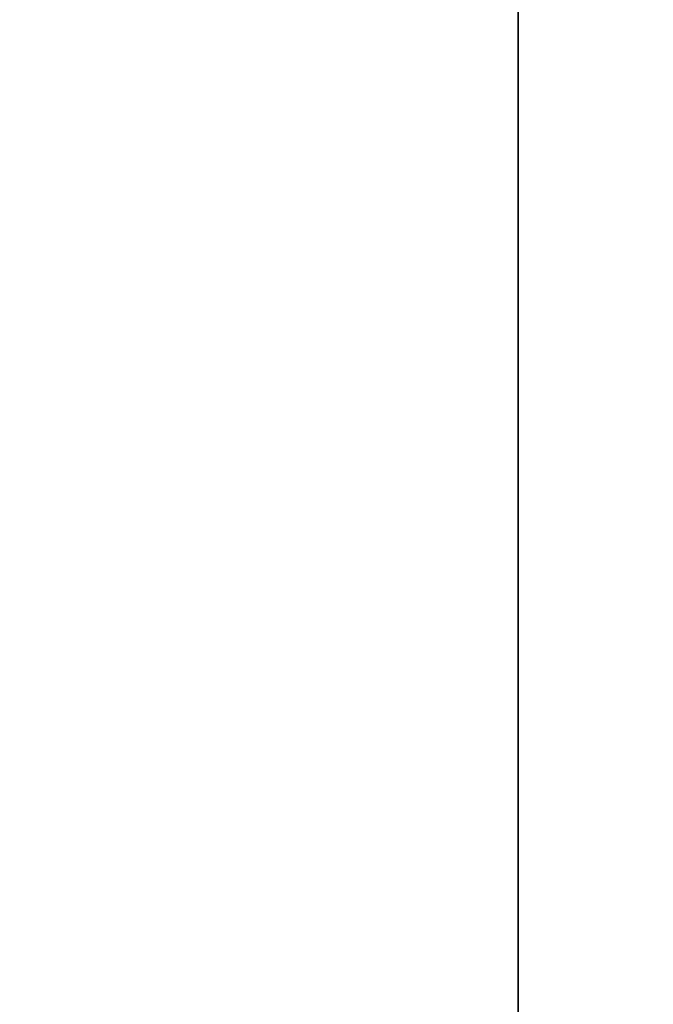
# Model space of a CAD drawing. Header units: millimetres. Extents: x -490 to 6690, y -115 to 132.
# Tile 236 of 256: x 1093 to 1115, y 12 to 47. Entities that reach past the tile are written whole.
import ezdxf

# ---------------------------------------------------------------- set-up
doc = ezdxf.new("R2010")
doc.units = ezdxf.units.MM
doc.layers.add('151', color=7, linetype='Continuous', true_color=0xffffff)

# ---------------------------------------------------------------- blocks, each defined once
blk = doc.blocks.new('UG_SURFACE_002')
at = {"layer": '151', "color": 252, "linetype": 'Continuous', "lineweight": 35}
for points in [[(960, -6.2, -8), (960, 113.2, -8), (1110, 113.2, -8), (1110, -6.2, -8)], [(2040, -6.2, 2202), (2040, 113.2, 2202), (960, 113.2, 2202), (960, -6.2, 2202)], [(1110, -6.2, 2052), (1110, 113.2, 2052), (1890, 113.2, 2052), (1890, -6.2, 2052)], [(1110, -6.2, -8), (1110, 113.2, -8), (1110, 113.2, 2052), (1110, -6.2, 2052)]]:
    blk.add_3dface(points, dxfattribs=at)

msp = doc.modelspace()

# ---------------------------------------------------------------- linework, layer by layer
at = {"layer": '151', "color": 253, "linetype": 'Continuous', "lineweight": -3}
for p, q in [((1110, -6.2, 2052), (1110, 113.2, 2052)), ((1110, 113.2, -8), (1110, -6.2, -8))]:
    msp.add_line(p, q, dxfattribs=at)

# ---------------------------------------------------------------- block references
msp.add_blockref('UG_SURFACE_002', (0, 0), dxfattribs=at)

doc.saveas('drawing.dxf')
